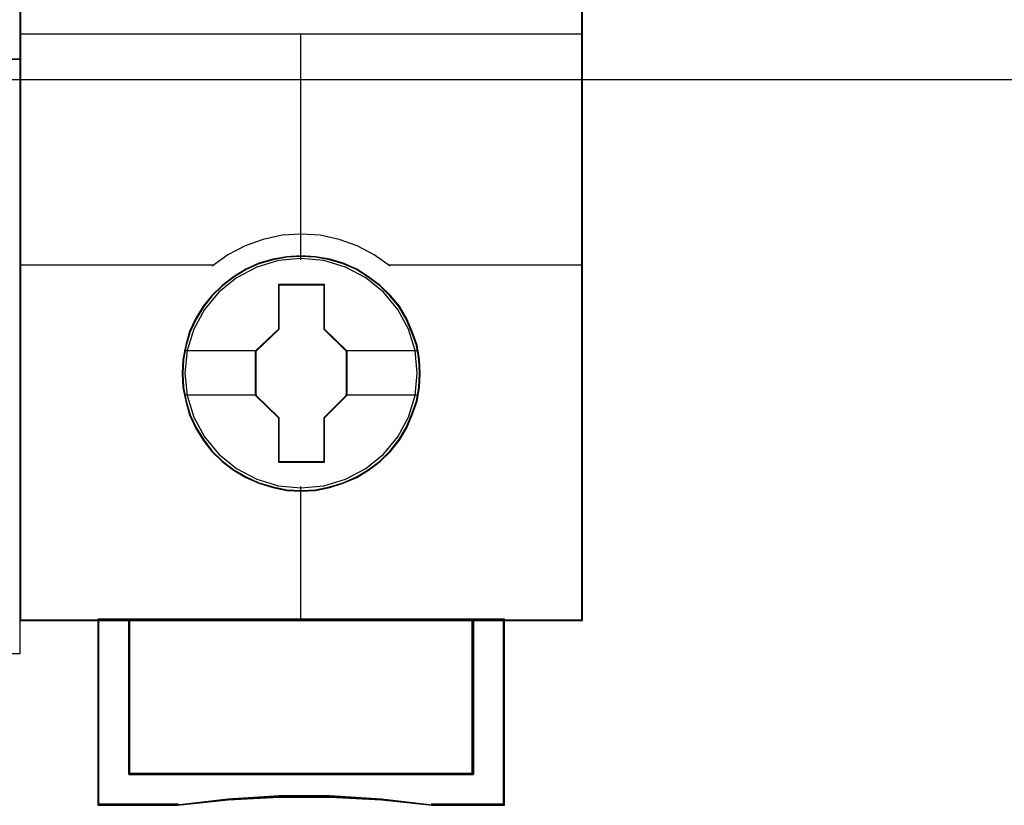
# Model space of a CAD drawing. Extents: x -635870 to -372006, y -44437 to 104716.
# Tile 63 of 221: x -617863 to -617548, y -31848 to -31597. Entities that reach past the tile are written whole.
import ezdxf

# ---------------------------------------------------------------- set-up
doc = ezdxf.new("R2010")
doc.units = 0
doc.header["$MEASUREMENT"] = 0
doc.layers.get('0').update_dxf_attribs({"color": 252})
doc.layers.add('45', color=8, linetype='Continuous')
doc.layers.add('50', color=7, linetype='Continuous')

# ---------------------------------------------------------------- blocks, each defined once
blk = doc.blocks.new('*U1010')
at = {"layer": '50', "color": 7}
blk.add_lwpolyline([(61.983887, -137.34823), (386.017439, -137.34823), (386.017439, -183.650891), (61.983887, -183.650891), (61.983887, -137.34823)], dxfattribs=at)
blk = doc.blocks.new('*A1018')
at = {"layer": '45', "color": 7}
for points in [[(205.993497, -118.993998), (224.00729, -118.993998), (224.00729, -118.993998), (224.00729, -201.999826), (224.00729, -201.999826), (205.993497, -201.999826), (205.993497, -201.999826), (205.993497, -118.993998), (205.993497, -118.993998)], [(205.993497, -182.988857), (224.00729, -182.988857), (205.993497, -182.988857)]]:
    blk.add_lwpolyline(points, close=True, dxfattribs=at)
blk = doc.blocks.new('*U1019')
at = {"layer": '45', "color": 7}
for points in [[(241.994574, -119.158183), (224.00729, -119.158183), (224.00729, -200.929979), (241.994574, -200.929979), (241.994574, -119.158183)], [(241.976016, -119.179368), (224.025848, -119.179368), (224.025848, -200.908794), (241.976016, -200.908794), (241.976016, -119.179368)], [(236.803844, -193.039963), (236.781508, -192.588329), (236.708914, -192.136695), (236.55256, -191.701583), (236.373868, -191.288503), (236.139336, -190.891946), (235.854547, -190.544959), (235.525085, -190.22551), (235.156535, -189.944616), (234.7824, -189.702276), (234.346841, -189.515013), (233.916865, -189.388335), (233.458969, -189.305719), (233.001073, -189.27818), (232.543177, -189.305719), (232.096449, -189.388335), (231.644137, -189.515013), (231.230914, -189.702276), (230.840027, -189.944616), (230.477061, -190.22551), (230.142015, -190.544959), (229.873978, -190.891946), (229.628278, -191.288503), (229.432834, -191.701583), (229.309984, -192.136695), (229.220638, -192.588329), (229.192718, -193.039963), (229.220638, -193.491597), (229.309984, -193.926708), (229.432834, -194.36182), (229.628278, -194.7749), (229.873978, -195.171457), (230.142015, -195.529459), (230.477061, -195.854416), (230.840027, -196.129803), (231.230914, -196.361127), (231.644137, -196.54839), (232.096449, -196.680576), (232.543177, -196.774208), (233.001073, -196.796238), (233.458969, -196.774208), (233.916865, -196.680576), (234.346841, -196.54839), (234.7824, -196.361127), (235.156535, -196.129803), (235.525085, -195.854416), (235.854547, -195.529459), (236.139336, -195.171457), (236.373868, -194.7749), (236.55256, -194.36182), (236.708914, -193.926708), (236.781508, -193.491597), (236.803844, -193.039963)], [(236.803844, -193.039963), (236.781508, -192.588329), (236.708914, -192.136695), (236.55256, -191.701583), (236.373868, -191.288503), (236.139336, -190.891946), (235.854547, -190.544959), (235.525085, -190.22551), (235.156535, -189.944616), (234.7824, -189.702276), (234.346841, -189.515013), (233.916865, -189.388335), (233.458969, -189.305719), (233.001073, -189.27818), (232.543177, -189.305719), (232.096449, -189.388335), (231.644137, -189.515013), (231.230914, -189.702276), (230.840027, -189.944616), (230.477061, -190.22551), (230.142015, -190.544959), (229.873978, -190.891946), (229.628278, -191.288503), (229.432834, -191.701583), (229.309984, -192.136695), (229.220638, -192.588329), (229.192718, -193.039963), (229.220638, -193.491597), (229.309984, -193.926708), (229.432834, -194.36182), (229.628278, -194.7749), (229.873978, -195.171457), (230.142015, -195.529459), (230.477061, -195.854416), (230.840027, -196.129803), (231.230914, -196.361127), (231.644137, -196.54839), (232.096449, -196.680576), (232.543177, -196.774208), (233.001073, -196.796238), (233.458969, -196.774208), (233.916865, -196.680576), (234.346841, -196.54839), (234.7824, -196.361127), (235.156535, -196.129803), (235.525085, -195.854416), (235.854547, -195.529459), (236.139336, -195.171457), (236.373868, -194.7749), (236.55256, -194.36182), (236.708914, -193.926708), (236.781508, -193.491597), (236.803844, -193.039963)], [(236.782636, -193.039949), (236.760424, -192.590542), (236.688235, -192.141135), (236.532752, -191.70817), (236.355056, -191.297127), (236.121831, -190.902525), (235.838629, -190.557249), (235.511004, -190.239376), (235.144507, -189.959866), (234.772458, -189.718721), (234.339325, -189.532382), (233.911746, -189.406328), (233.456402, -189.32412), (233.001057, -189.296717), (232.545713, -189.32412), (232.101475, -189.406328), (231.651684, -189.532382), (231.240763, -189.718721), (230.852055, -189.959866), (230.491111, -190.239376), (230.157933, -190.557249), (229.89139, -190.902525), (229.647059, -191.297127), (229.452704, -191.70817), (229.330539, -192.141135), (229.241691, -192.590542), (229.213926, -193.039949), (229.241691, -193.489357), (229.330539, -193.922322), (229.452704, -194.355287), (229.647059, -194.766331), (229.89139, -195.160932), (230.157933, -195.517169), (230.491111, -195.840523), (230.852055, -196.114552), (231.240763, -196.344736), (231.651684, -196.531076), (232.101475, -196.662609), (232.545713, -196.755779), (233.001057, -196.777702), (233.456402, -196.755779), (233.911746, -196.662609), (234.339325, -196.531076), (234.772458, -196.344736), (235.144507, -196.114552), (235.511004, -195.840523), (235.838629, -195.517169), (236.121831, -195.160932), (236.355056, -194.766331), (236.532752, -194.355287), (236.688235, -193.922322), (236.760424, -193.489357), (236.782636, -193.039949)], [(232.285321, -190.181194), (233.733447, -190.181194), (233.733447, -191.610693), (234.460328, -192.317164), (234.460328, -193.746662), (233.733447, -194.464171), (233.733447, -195.882632), (232.285321, -195.882632), (232.285321, -194.464171), (231.541536, -193.746662), (231.541536, -192.317164), (232.285321, -191.610693), (232.285321, -190.181194)], [(232.285321, -190.181194), (233.733447, -190.181194), (233.733447, -190.181194), (233.733447, -191.610693), (233.733447, -191.610693), (234.460328, -192.317164), (234.460328, -192.317164), (234.460328, -193.746662), (234.460328, -193.746662), (233.733447, -194.464171), (233.733447, -194.464171), (233.733447, -195.882632), (233.733447, -195.882632), (232.285321, -195.882632), (232.285321, -195.882632), (232.285321, -194.464171), (232.285321, -194.464171), (231.541536, -193.746662), (231.541536, -193.746662), (231.541536, -192.317164), (231.541536, -192.317164), (232.285321, -191.610693), (232.285321, -191.610693), (232.285321, -190.181194), (232.285321, -190.181194)], [(232.296396, -190.199731), (233.724793, -190.199731), (233.724793, -191.619935), (234.44177, -192.321811), (234.44177, -193.742015), (233.724793, -194.454858), (233.724793, -195.864095), (232.296396, -195.864095), (232.296396, -194.454858), (231.562745, -193.742015), (231.562745, -192.321811), (232.296396, -191.619935), (232.296396, -190.199731)], [(238.505343, -200.887609), (238.505343, -205.842014), (227.496521, -205.842014), (227.496521, -200.887609), (226.499265, -200.887609), (226.499265, -206.840619), (229.045333, -206.840619), (230.666572, -206.66407), (232.298953, -206.575795), (233.931333, -206.575795), (235.563714, -206.66407), (237.190524, -206.840619), (239.502599, -206.840619), (239.502599, -200.887609), (238.505343, -200.887609)], [(232.995358, -200.887609), (227.493403, -200.887609), (227.493403, -205.850216), (238.508461, -205.850216), (238.508461, -200.887609), (232.995358, -200.887609)], [(238.508461, -205.850216), (238.508461, -200.887609), (232.995358, -200.887609), (227.493403, -200.887609), (227.493403, -205.850216), (238.508461, -205.850216)]]:
    blk.add_lwpolyline(points, close=True, dxfattribs=at)
at = {"layer": '45', "color": 139}
for points in [[(241.994574, -119.158183), (224.00729, -119.158183), (224.00729, -200.929979), (241.994574, -200.929979), (241.994574, -119.158183)], [(236.713709, -193.029158), (236.641128, -192.307459), (236.434553, -191.624323), (236.088399, -190.99077), (235.630583, -190.434345), (235.066687, -189.982594), (234.419045, -189.641026), (233.721155, -189.431678), (232.995349, -189.365568), (232.275126, -189.431678), (231.582819, -189.641026), (230.935177, -189.982594), (230.371281, -190.434345), (229.913465, -190.99077), (229.567311, -191.624323), (229.355153, -192.307459), (229.288155, -193.029158), (229.355153, -193.745349), (229.567311, -194.433994), (229.913465, -195.062038), (230.371281, -195.618463), (230.935177, -196.075723), (231.582819, -196.411781), (232.275126, -196.626638), (232.995349, -196.698257), (233.721155, -196.626638), (234.419045, -196.411781), (235.066687, -196.075723), (235.630583, -195.618463), (236.088399, -195.062038), (236.434553, -194.433994), (236.641128, -193.745349), (236.713709, -193.029158)]]:
    blk.add_lwpolyline(points, close=True, dxfattribs=at)
for points in [[(224.00729, -182.181175), (241.994574, -182.181175)], [(232.975747, -182.181175), (232.975747, -189.410587)], [(235.84682, -189.603901), (235.332435, -189.249849), (234.795686, -188.958614), (234.219799, -188.753035), (233.610366, -188.621694), (232.995341, -188.58172), (232.391498, -188.621694), (231.782065, -188.753035), (231.206178, -188.958614), (230.658246, -189.249849), (230.155044, -189.603901)], [(224.00729, -189.561531), (230.19481, -189.561531)], [(235.807054, -189.561531), (241.994574, -189.561531)], [(232.975747, -196.653239), (232.975747, -200.929979)], [(226.499265, -200.887609), (226.499265, -206.840619)], [(227.493403, -200.887609), (227.493403, -205.850216)], [(238.466044, -205.850216), (238.466044, -200.887609)], [(239.460183, -200.887609), (239.460183, -206.840619)], [(227.493403, -205.810494), (238.508461, -205.810494)], [(237.196197, -206.840619), (235.566981, -206.639361), (233.932186, -206.538731), (232.29739, -206.538731), (230.662594, -206.639361), (229.038958, -206.840619)], [(229.078723, -206.800897), (226.499265, -206.800897)], [(239.502599, -206.800897), (237.156432, -206.800897)]]:
    blk.add_lwpolyline(points, dxfattribs=at)
at = {"layer": '45', "color": 7}
for points in [[(229.264296, -192.302351), (231.583953, -192.302351)], [(234.417911, -192.302351), (236.732266, -192.302351)], [(229.264296, -193.721752), (231.583953, -193.721752)], [(234.417911, -193.721752), (236.732266, -193.721752)]]:
    blk.add_lwpolyline(points, dxfattribs=at)
at = {"layer": '45', "color": 59}
for points in [[(238.505343, -200.887609), (238.505343, -205.842014), (227.496521, -205.842014), (227.496521, -200.887609), (226.499265, -200.887609), (226.499265, -206.840619), (229.045333, -206.840619), (230.666572, -206.66407), (232.298953, -206.575795), (233.931333, -206.575795), (235.563714, -206.66407), (237.190524, -206.840619), (239.502599, -206.840619), (239.502599, -200.887609), (238.505343, -200.887609)], [(238.489835, -200.908794), (238.489835, -205.83014), (227.51468, -205.83014), (227.51468, -200.908794), (226.520473, -200.908794), (226.520473, -206.822082), (229.058755, -206.822082), (230.675036, -206.646711), (232.302425, -206.559026), (233.929814, -206.559026), (235.557203, -206.646711), (237.179037, -206.822082), (239.484042, -206.822082), (239.484042, -200.908794), (238.489835, -200.908794)], [(232.995358, -200.887609), (227.493403, -200.887609), (227.493403, -205.850216), (238.508461, -205.850216), (238.508461, -200.887609), (232.995358, -200.887609)], [(238.508461, -205.850216), (238.508461, -200.887609), (232.995358, -200.887609), (227.493403, -200.887609), (227.493403, -205.850216), (238.508461, -205.850216)], [(232.996703, -200.908794), (227.514612, -200.908794), (227.514612, -205.831679), (238.489903, -205.831679), (238.489903, -200.908794), (232.996703, -200.908794)]]:
    blk.add_lwpolyline(points, close=True, dxfattribs=at)
at = {"layer": '45', "color": 140}
blk.add_lwpolyline([(238.489903, -205.831679), (238.489903, -200.908794), (232.996703, -200.908794), (227.514612, -200.908794), (227.514612, -205.831679), (238.489903, -205.831679)], close=True, dxfattribs=at)

msp = doc.modelspace()

# ---------------------------------------------------------------- block references
at = {"xscale": 10, "yscale": 10, "zscale": 10}
for name in ['*U1010', '*A1018', '*U1019']:
    msp.add_blockref(name, (-620103.09, -29779.66), dxfattribs=at)

doc.saveas('drawing.dxf')
